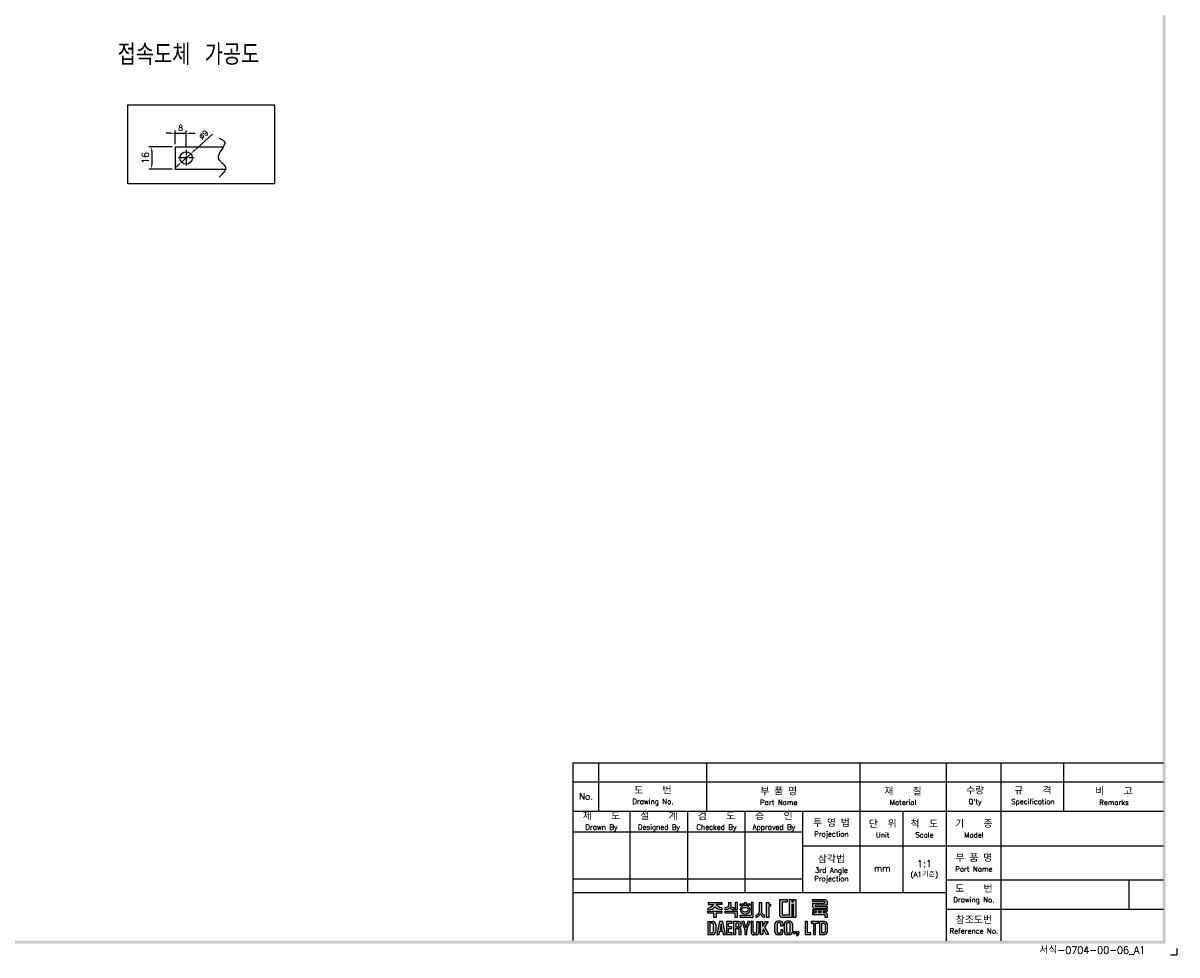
# Model space of a CAD drawing. Extents: x 931 to 2836, y -907 to 1824.
# Tile 20 of 22: x 2005 to 2836, y 488 to 1159. Entities that reach past the tile are written whole.
import ezdxf

# ---------------------------------------------------------------- set-up
doc = ezdxf.new("R2010")
doc.units = 0
doc.header["$LTSCALE"] = 3
doc.header["$MEASUREMENT"] = 0
doc.linetypes.add('CENTER', pattern=[2, 1.25, -0.25, 0.25, -0.25])
doc.layers.get('0').update_dxf_attribs({"linetype": 'CONTINUOUS'})
doc.layers.get('Defpoints').update_dxf_attribs({"linetype": 'CONTINUOUS'})
for name, color, linetype in [('cen', 1, 'CENTER'), ('di', 3, 'CONTINUOUS'), ('dimtaxt', 3, 'CONTINUOUS'), ('dwg', 7, 'CONTINUOUS')]:
    doc.layers.add(name, color=color, linetype=linetype)
doc.styles.add('KIM', font='ROMANS.shx', dxfattribs={"height": 5, "bigfont": 'GSG1.shx'})
doc.styles.get("Standard").update_dxf_attribs({"font": 'romans.shx', "height": 4, "bigfont": 'ghs.shx'})
doc.dimstyles.get("Standard").update_dxf_attribs({"dimtxt": 0.18, "dimasz": 0.18, "dimexe": 0.18, "dimexo": 0.0625, "dimgap": 0.09, "dimtad": 0, "dimtih": 1, "dimtoh": 1, "dimdec": 4, "dimzin": 0, "dimdsep": 46, "dimtxsty": 'Standard', "dimcen": 0.09, "dimadec": 0, "dimazin": 0, "dimtfac": 1, "dimtdec": 4, "dimtofl": 0, "dimtmove": 0, "dimatfit": 3, "dimfxl": 0, "dimtolj": 1, "dimtzin": 0, "dimarcsym": 0})
doc.dimstyles.new('STANDARD$0', dxfattribs={"dimtxt": 5, "dimasz": 5, "dimexe": 1, "dimexo": 2, "dimgap": 2, "dimtad": 1, "dimdec": 4, "dimzin": 12, "dimdsep": 46, "dimtxsty": 'KIM', "dimcen": -1, "dimdle": 0.1, "dimadec": 0, "dimazin": 0, "dimtfac": 1, "dimtdec": 4, "dimtmove": 0, "dimatfit": 3, "dimfxl": 0, "dimtolj": 1, "dimtzin": 0, "dimarcsym": 0})

# ---------------------------------------------------------------- blocks, each defined once
blk = doc.blocks.new('*D43')
at = {"layer": 'Defpoints', "color": 0}
for p in [(2122.41, 1079.78), (2114.41, 1070.06), (2122.41, 1067.8)]:
    blk.add_point(p, dxfattribs=at)
at = {"layer": 'di'}
for p, q in [((2114.41, 1072.06), (2114.41, 1081.78)), ((2122.41, 1069.8), (2122.41, 1081.78)), ((2111.21, 1079.78), (2108.01, 1079.78)), ((2114.41, 1079.78), (2122.41, 1079.78)), ((2125.61, 1079.78), (2128.81, 1079.78))]:
    blk.add_line(p, q, dxfattribs=at)
for points in [[(2111.21, 1080.31), (2111.21, 1079.24), (2114.41, 1079.78)], [(2125.61, 1080.31), (2125.61, 1079.24), (2122.41, 1079.78)]]:
    blk.add_solid(points, dxfattribs=at)
at = {"layer": 'di', "insert": (2118.41, 1083.78), "char_height": 4, "attachment_point": 5}
blk.add_mtext('\\A1;8', dxfattribs=at)
blk = doc.blocks.new('*D44')
at = {"layer": 'Defpoints', "color": 0}
for p in [(2125.75, 1065.08), (2119.07, 1059.04)]:
    blk.add_point(p, dxfattribs=at)
at = {"layer": 'di'}
for p, q in [((2141.39, 1079.21), (2128.12, 1067.22)), ((2119.07, 1059.04), (2125.75, 1065.08)), ((2116.69, 1056.9), (2114.32, 1054.75))]:
    blk.add_line(p, q, dxfattribs=at)
for points in [[(2127.76, 1067.62), (2128.48, 1066.82), (2125.75, 1065.08)], [(2116.34, 1057.29), (2117.05, 1056.5), (2119.07, 1059.04)]]:
    blk.add_solid(points, dxfattribs=at)
at = {"layer": 'di', "insert": (2134.96, 1078.79), "char_height": 4, "attachment_point": 5, "rotation": 42.09685}
blk.add_mtext('\\A1;∅9', dxfattribs=at)
blk = doc.blocks.new('*D45')
at = {"layer": 'Defpoints', "color": 0}
for p in [(2114.41, 1070.06), (2097.6, 1054.06), (2114.41, 1054.06)]:
    blk.add_point(p, dxfattribs=at)
at = {"layer": 'di'}
for p, q in [((2112.41, 1070.06), (2095.6, 1070.06)), ((2097.6, 1066.86), (2097.6, 1057.26)), ((2112.41, 1054.06), (2095.6, 1054.06))]:
    blk.add_line(p, q, dxfattribs=at)
for points in [[(2097.07, 1066.86), (2098.13, 1066.86), (2097.6, 1070.06)], [(2097.07, 1057.26), (2098.13, 1057.26), (2097.6, 1054.06)]]:
    blk.add_solid(points, dxfattribs=at)
at = {"layer": 'di', "insert": (2093.1, 1062.06), "char_height": 5, "attachment_point": 5, "rotation": 90, "style": 'KIM'}
blk.add_mtext('\\A1;16', dxfattribs=at)
blk = doc.blocks.new('도면서식 A1')
at = {"layer": 'di', "insert": (780.92, -2.61), "char_height": 2.2, "width": 38.8706, "attachment_point": 4}
blk.add_mtext('서식-0704-00-06_A1', dxfattribs=at)
blk = doc.blocks.new('대륙')
at = {"layer": 'dimtaxt'}
h = blk.add_hatch(color=256, dxfattribs=at)
edge = h.paths.add_edge_path()
edge.add_line((51.99, 12.18), (47.65, 12.18))
edge.add_line((47.65, 12.18), (47.65, 11.59))
edge.add_line((47.65, 11.59), (49.36, 11.59))
edge.add_ellipse((47.48, 11.55), major_axis=(1.89, 0.39), ratio=0.576936, start_angle=268.0794, end_angle=342.4305, ccw=False)
edge.add_line((47.64, 10.44), (47.64, 9.87))
edge.add_ellipse((47.59, 11.36), major_axis=(2.46, 0), ratio=0.608939, start_angle=-88.7913, end_angle=-24.3158)
edge.add_ellipse((52.06, 11.36), major_axis=(-2.46, 0), ratio=0.608939, start_angle=384.3158, end_angle=448.3061)
edge.add_line((51.99, 9.87), (51.99, 10.51))
edge.add_ellipse((52.11, 11.62), major_axis=(-1.91, 0.31), ratio=0.577613, start_angle=17.5125, end_angle=91.8636, ccw=False)
edge.add_line((50.24, 11.59), (51.99, 11.59))
edge.add_line((51.99, 11.59), (51.99, 12.18))
h.paths.add_polyline_path([(52, 9.48), (47.64, 9.48), (47.64, 8.87), (49.46, 8.87), (49.46, 7.49), (50.19, 7.49), (50.19, 8.88), (52, 8.88)])
edge = h.paths.add_edge_path()
edge.add_arc((55.25, 11.18), 0.45, 180, 220.7047, ccw=False)
edge.add_line((54.8, 11.18), (54.8, 12.18))
edge.add_line((54.8, 12.18), (54.06, 12.18))
edge.add_line((54.06, 12.18), (54.06, 11.18))
edge.add_arc((53.61, 11.18), 0.45, 319.2953, 360, ccw=False)
edge.add_spline(control_points=[(53.95, 10.89), (53.94, 10.88), (53.93, 10.87), (53.83, 10.76), (53.7, 10.68), (53.03, 10.51)], knot_values=[3.761053, 3.761053, 3.761053, 3.761053, 3.807132, 3.807132, 4.298097, 4.298097, 4.298097, 4.298097], degree=3, periodic=0)
edge.add_line((53.03, 10.51), (53.03, 9.85))
edge.add_spline(control_points=[(53.03, 9.85), (53.05, 9.85), (53.06, 9.85), (53.74, 9.96), (53.94, 10.08), (54.15, 10.22), (54.2, 10.3), (54.43, 10.6)], knot_values=[3.495949, 3.495949, 3.495949, 3.495949, 3.524444, 3.524444, 4.06832, 4.06832, 4.379503, 4.379503, 4.379503, 4.379503], degree=3, periodic=0)
edge.add_spline(control_points=[(54.43, 10.6), (54.65, 10.3), (54.71, 10.22), (54.92, 10.08), (55.12, 9.96), (55.75, 9.88), (55.78, 9.87), (55.8, 9.86)], knot_values=[3.495949, 3.495949, 3.495949, 3.495949, 3.807132, 3.807132, 4.351008, 4.351008, 4.402945, 4.402945, 4.402945, 4.402945], degree=3, periodic=0)
edge.add_line((55.8, 9.86), (55.8, 10.59))
edge.add_spline(control_points=[(55.8, 10.59), (55.78, 10.59), (55.76, 10.6), (55.19, 10.66), (55.03, 10.75), (54.92, 10.87), (54.91, 10.88), (54.91, 10.89)], knot_values=[3.761053, 3.761053, 3.761053, 3.761053, 3.81299, 3.81299, 4.356866, 4.356866, 4.402945, 4.402945, 4.402945, 4.402945], degree=3, periodic=0)
h.paths.add_polyline_path([(56.82, 9.48), (53.03, 9.48), (53.03, 8.87), (56.1, 8.87), (56.1, 7.49), (56.82, 7.49)])
h.paths.add_polyline_path([(56.82, 12.19), (56.1, 12.19), (56.1, 9.87), (56.82, 9.87)])
h.paths.add_polyline_path([(60.76, 11.76), (59.58, 11.76), (59.58, 12.19), (59.05, 12.19), (59.05, 11.76), (57.74, 11.76), (57.74, 11.21), (60.76, 11.21)])
edge = h.paths.add_edge_path()
edge.add_ellipse((59.26, 9.92), major_axis=(-1.56, 0), ratio=0.830145, start_angle=101.7462, end_angle=265.4383)
edge.add_line((59.38, 11.21), (59.13, 11.21))
edge.add_ellipse((59.26, 9.92), major_axis=(1.56, 0), ratio=0.830145, start_angle=94.5617, end_angle=259.6787)
edge.add_line((58.98, 8.65), (58.98, 8.2))
edge.add_line((58.98, 8.2), (59.58, 8.2))
edge.add_line((59.58, 8.2), (59.58, 8.65))
edge = h.paths.add_edge_path(flags=16)
edge.add_spline(control_points=[(60.26, 9.92), (60.26, 10.03), (60.22, 10.15), (60.06, 10.37), (59.93, 10.48), (59.59, 10.63), (59.39, 10.66), (58.99, 10.64), (58.8, 10.59), (58.5, 10.41), (58.39, 10.3), (58.27, 10.07), (58.25, 9.96), (58.28, 9.73), (58.34, 9.62), (58.54, 9.4), (58.69, 9.3), (59.06, 9.19), (59.26, 9.17), (59.65, 9.23), (59.83, 9.31), (60.09, 9.5), (60.18, 9.62), (60.25, 9.8), (60.26, 9.86), (60.26, 9.92)], knot_values=[0, 0, 0, 0, 0.543876, 0.543876, 1.087752, 1.087752, 1.631628, 1.631628, 2.175504, 2.175504, 2.71938, 2.71938, 3.263256, 3.263256, 3.807132, 3.807132, 4.351008, 4.351008, 4.894884, 4.894884, 5.43876, 5.43876, 5.982636, 5.982636, 6.283185, 6.283185, 6.283185, 6.283185], degree=3, periodic=0)
for points in [[(61.83, 12.19), (61.11, 12.19), (61.11, 8.2), (57.74, 8.2), (57.74, 7.47), (61.11, 7.47), (61.83, 7.47)], [(70.89, 12.38), (72.38, 12.38), (72.38, 13.12), (70.01, 13.12), (70.01, 8), (70.53, 7.49), (73.84, 7.49), (73.84, 11.66), (74.29, 11.66), (74.29, 7.49), (75.14, 7.49), (75.14, 13.12), (74.29, 13.12), (74.29, 12.42), (73.84, 12.42), (73.84, 13.12), (73.01, 13.12), (73.01, 8.23), (70.89, 8.23)]]:
    blk.add_hatch(color=256, dxfattribs=at).paths.add_polyline_path(points)
h = blk.add_hatch(color=256, dxfattribs=at)
edge = h.paths.add_edge_path()
edge.add_line((64.41, 12.18), (63.7, 12.18))
edge.add_line((63.7, 12.18), (63.7, 9.23))
edge.add_ellipse((62.86, 9.12), major_axis=(0.66, 0.841), ratio=0.672815, start_angle=218.7862, end_angle=304.0863, ccw=False)
edge.add_line((62.7, 8.19), (62.7, 7.51))
edge.add_ellipse((63.11, 8.54), major_axis=(0.964, 0.919), ratio=0.540942, start_angle=220.7961, end_angle=301.7505)
edge.add_ellipse((64.93, 8.53), major_axis=(-0.866, 0.919), ratio=0.569913, start_angle=58.7442, end_angle=145.288)
edge.add_line((65.35, 7.49), (65.35, 8.17))
edge.add_ellipse((65.18, 9.26), major_axis=(-0.67, 1.07), ratio=0.576723, start_angle=74.3826, end_angle=142.9847, ccw=False)
edge.add_line((64.41, 9.18), (64.41, 12.18))
h.paths.add_polyline_path([(66.65, 10.99), (67.26, 10.99), (67.26, 11.63), (66.64, 11.63), (66.64, 12.18), (65.92, 12.18), (65.92, 7.49), (66.65, 7.49)])
h = blk.add_hatch(color=256, dxfattribs=at)
h.paths.add_polyline_path([(84.17, 12.56), (84.17, 11.99), (80.38, 11.99), (80.38, 10.74), (80.81, 10.32), (84.92, 10.32), (84.92, 10.92), (81.19, 10.92), (81.19, 11.44), (84.92, 11.44), (84.92, 12.6), (84.39, 13.12), (80.36, 13.12), (80.36, 12.56)])
h.paths.add_polyline_path([(83.7, 9.41), (84.92, 9.41), (84.92, 9.97), (80.36, 9.97), (80.36, 9.41), (81.48, 9.41), (81.48, 9.04), (80.35, 9.04), (80.35, 8.42), (84.18, 8.42), (84.18, 7.49), (84.92, 7.49), (84.92, 8.64), (84.52, 9.04), (83.7, 9.04)])
h.paths.add_polyline_path([(83, 9.41), (82.23, 9.41), (82.23, 9.04), (83, 9.04)], flags=17)
h = blk.add_hatch(color=256, dxfattribs=at)
h.paths.add_polyline_path([(47.58, 6.25), (47.58, 2.12), (49.06, 2.12, 0.414214), (50.06, 3.12), (50.06, 5.25, 0.414214), (49.06, 6.25)])
h.paths.add_polyline_path([(48.9, 5.73, -0.414214), (49.4, 5.23), (49.4, 3.16, -0.414214), (48.9, 2.66), (48.23, 2.66), (48.23, 5.73)], flags=16)
h.paths.add_polyline_path([(50.42, 2.11), (51.1, 2.11), (51.31, 3.17), (52.21, 3.17), (52.42, 2.11), (53.1, 2.11), (52.25, 6.23), (51.27, 6.23)])
h.paths.add_polyline_path([(51.77, 5.49), (52.09, 3.74), (51.43, 3.74)], flags=16)
h.paths.add_polyline_path([(53.4, 2.11), (55.25, 2.11), (55.25, 2.66), (54.07, 2.66), (54.07, 3.99), (55.15, 3.99), (55.15, 4.52), (54.06, 4.52), (54.06, 5.7), (55.21, 5.7), (55.21, 6.25), (53.4, 6.25)])
h.paths.add_polyline_path([(55.67, 2.12), (56.33, 2.12), (56.33, 4.05), (56.93, 4.05, -0.414214), (57.33, 3.65), (57.33, 2.12), (58.02, 2.12), (58.02, 3.65, 0.276846), (57.45, 4.24, 0.25864), (58.02, 4.77), (58.02, 5.43, 0.414214), (57.22, 6.23), (55.67, 6.23)])
h.paths.add_polyline_path([(56.33, 5.71), (57.04, 5.71, -0.414214), (57.34, 5.41), (57.34, 4.86, -0.414214), (57.04, 4.56), (56.33, 4.56)], flags=16)
h.paths.add_polyline_path([(59.2, 3.57), (59.2, 2.11), (59.85, 2.11), (59.85, 3.58), (60.8, 6.24), (60.13, 6.24), (59.53, 4.27), (58.97, 6.24), (58.28, 6.24)])
h.paths.add_polyline_path([(61.13, 2.78, 0.414214), (61.88, 2.03), (62.85, 2.03, 0.414214), (63.6, 2.78), (63.6, 6.24), (62.93, 6.24), (62.93, 2.84, -0.414214), (62.68, 2.59), (62.07, 2.59, -0.414214), (61.82, 2.84), (61.82, 6.24), (61.13, 6.24)])
h.paths.add_polyline_path([(64.11, 2.12), (64.77, 2.12), (64.77, 3.42), (64.98, 3.87), (65.9, 2.12), (66.68, 2.12), (65.38, 4.46), (66.48, 6.23), (65.69, 6.23), (64.76, 4.66), (64.76, 6.23), (64.11, 6.23)])
h.paths.add_polyline_path([(68.62, 2.84, 0.414214), (69.42, 2.04), (70.32, 2.04, 0.414214), (71.12, 2.84), (71.12, 3.62), (70.47, 3.62), (70.47, 2.85, -0.414214), (70.17, 2.55), (69.58, 2.55, -0.414214), (69.28, 2.85), (69.28, 5.49, -0.414214), (69.58, 5.79), (70.16, 5.79, -0.414214), (70.46, 5.49), (70.46, 4.76), (71.12, 4.76), (71.12, 5.52, 0.414214), (70.32, 6.32), (69.42, 6.32, 0.414214), (68.62, 5.52)])
h.paths.add_polyline_path([(71.57, 2.84, 0.414214), (72.37, 2.04), (73.25, 2.04, 0.414214), (74.05, 2.84), (74.05, 5.52, 0.414214), (73.25, 6.32), (72.37, 6.32, 0.414214), (71.57, 5.52)])
h.paths.add_polyline_path([(72.23, 5.5, -0.414214), (72.53, 5.8), (73.09, 5.8, -0.414214), (73.39, 5.5), (73.39, 2.85, -0.414214), (73.09, 2.55), (72.53, 2.55, -0.414214), (72.23, 2.85)], flags=16)
h.paths.add_polyline_path([(74.42, 2.34), (75.05, 2.34), (75.05, 2.98), (74.42, 2.98)])
h.paths.add_polyline_path([(75.76, 2.34, -0.316213), (75.39, 2.07), (75.39, 1.77, 0.409412), (76.08, 2.47), (76.08, 2.98), (75.39, 2.98), (75.39, 2.34)])
h.paths.add_polyline_path([(78.08, 2.12), (79.79, 2.12), (79.79, 2.67), (78.75, 2.67), (78.75, 6.24), (78.08, 6.24)])
h.paths.add_polyline_path([(80.68, 2.12), (81.35, 2.12), (81.35, 5.7), (82.27, 5.7), (82.27, 6.24), (79.92, 6.24), (79.92, 5.7), (80.68, 5.7)])
h.paths.add_polyline_path([(82.59, 2.13), (84.07, 2.13, 0.414214), (85.07, 3.13), (85.07, 5.24, 0.414214), (84.07, 6.24), (82.59, 6.24)])
h.paths.add_polyline_path([(83.24, 5.73), (83.9, 5.73, -0.414214), (84.4, 5.23), (84.4, 3.15, -0.414214), (83.9, 2.65), (83.24, 2.65)], flags=16)
for p, q in [((47.65, 12.18), (51.99, 12.18)), ((47.65, 12.18), (47.65, 11.59)), ((47.65, 11.59), (49.36, 11.59)), ((51.99, 11.59), (50.24, 11.59)), ((51.99, 12.18), (51.99, 11.59)), ((54.06, 12.18), (54.8, 12.18)), ((54.06, 12.18), (54.06, 11.18)), ((54.8, 12.18), (54.8, 11.18)), ((56.82, 12.19), (56.1, 12.19)), ((56.1, 12.19), (56.1, 9.87)), ((56.82, 12.19), (56.82, 9.87)), ((57.74, 11.76), (59.05, 11.76)), ((57.74, 11.21), (57.74, 11.76)), ((60.76, 11.21), (57.74, 11.21)), ((59.05, 11.76), (59.05, 12.19)), ((59.05, 12.19), (59.58, 12.19)), ((59.58, 12.19), (59.58, 11.76)), ((59.58, 11.76), (60.76, 11.76)), ((60.76, 11.76), (60.76, 11.21)), ((61.11, 12.19), (61.11, 8.2)), ((61.83, 12.19), (61.11, 12.19)), ((61.83, 7.47), (61.83, 12.19)), ((63.7, 12.18), (64.41, 12.18)), ((63.7, 12.18), (63.7, 9.23)), ((64.41, 12.18), (64.41, 9.18)), ((65.92, 7.49), (65.92, 12.18)), ((65.92, 12.18), (66.64, 12.18)), ((66.64, 12.18), (66.64, 11.63)), ((66.64, 11.63), (67.26, 11.63)), ((66.65, 10.99), (66.65, 7.49)), ((67.26, 10.99), (66.65, 10.99)), ((67.26, 11.63), (67.26, 10.99)), ((70.01, 13.12), (70.01, 8)), ((70.01, 13.12), (72.38, 13.12)), ((70.89, 12.38), (70.89, 8.23)), ((70.89, 12.38), (72.38, 12.38)), ((72.38, 13.12), (72.38, 12.38)), ((73.01, 13.12), (73.01, 8.23)), ((73.01, 13.12), (73.84, 13.12)), ((73.84, 13.12), (73.84, 12.42)), ((73.84, 12.42), (74.29, 12.42)), ((73.84, 11.66), (73.84, 7.49)), ((73.84, 11.66), (74.29, 11.66)), ((74.29, 13.12), (75.14, 13.12)), ((74.29, 13.12), (74.29, 12.42)), ((74.29, 11.66), (74.29, 7.49)), ((75.14, 13.12), (75.14, 7.49)), ((80.36, 13.12), (84.39, 13.12)), ((80.36, 12.56), (80.36, 13.12)), ((80.36, 12.56), (84.17, 12.56)), ((80.38, 11.99), (84.17, 11.99)), ((80.38, 11.99), (80.38, 10.74)), ((81.19, 11.44), (84.92, 11.44)), ((81.19, 11.44), (81.19, 10.92)), ((81.19, 10.92), (84.92, 10.92)), ((84.17, 12.56), (84.17, 11.99)), ((84.92, 12.6), (84.39, 13.12)), ((84.92, 12.6), (84.92, 11.44)), ((84.92, 10.92), (84.92, 10.32)), ((47.64, 10.44), (47.64, 9.87)), ((47.64, 9.48), (52, 9.48)), ((47.64, 8.87), (47.64, 9.48)), ((49.46, 8.87), (47.64, 8.87)), ((49.46, 7.49), (49.46, 8.87)), ((50.19, 7.49), (49.46, 7.49)), ((50.19, 8.88), (50.19, 7.49)), ((52, 8.88), (50.19, 8.88)), ((51.99, 10.51), (51.99, 9.87)), ((52, 9.48), (52, 8.88)), ((53.03, 9.85), (53.03, 10.51)), ((53.03, 9.48), (56.82, 9.48)), ((53.03, 8.87), (53.03, 9.48)), ((56.1, 8.87), (53.03, 8.87)), ((55.8, 9.86), (55.8, 10.59)), ((56.82, 9.87), (56.1, 9.87)), ((56.1, 7.49), (56.1, 8.87)), ((56.82, 7.49), (56.1, 7.49)), ((56.82, 9.48), (56.82, 7.49)), ((57.74, 8.2), (61.11, 8.2)), ((57.74, 7.47), (57.74, 8.2)), ((61.11, 7.47), (57.74, 7.47)), ((58.98, 8.2), (58.98, 8.65)), ((59.58, 8.65), (59.58, 8.2)), ((61.11, 7.47), (61.83, 7.47)), ((62.7, 7.51), (62.7, 8.19)), ((65.35, 7.49), (65.35, 8.17)), ((66.65, 7.49), (65.92, 7.49)), ((70.53, 7.49), (70.01, 8)), ((73.84, 7.49), (70.53, 7.49)), ((73.01, 8.23), (70.89, 8.23)), ((75.14, 7.49), (74.29, 7.49)), ((80.35, 9.04), (81.48, 9.04)), ((80.35, 9.04), (80.35, 8.42)), ((80.35, 8.42), (84.18, 8.42)), ((80.36, 9.97), (84.92, 9.97)), ((80.36, 9.97), (80.36, 9.41)), ((80.36, 9.41), (81.48, 9.41)), ((80.81, 10.32), (80.38, 10.74)), ((80.81, 10.32), (84.92, 10.32)), ((81.48, 9.41), (81.48, 9.04)), ((82.23, 9.41), (83, 9.41)), ((82.23, 9.41), (82.23, 9.04)), ((82.23, 9.04), (83, 9.04)), ((83, 9.41), (83, 9.04)), ((83.7, 9.41), (84.92, 9.41)), ((83.7, 9.41), (83.7, 9.04)), ((83.7, 9.04), (84.52, 9.04)), ((84.18, 8.42), (84.18, 7.49)), ((84.92, 7.49), (84.18, 7.49)), ((84.92, 8.64), (84.52, 9.04)), ((84.92, 9.97), (84.92, 9.41)), ((84.92, 8.64), (84.92, 7.49)), ((47.58, 6.25), (47.58, 2.12)), ((47.58, 6.25), (49.06, 6.25)), ((48.23, 5.73), (48.23, 2.66)), ((48.9, 5.73), (48.23, 5.73)), ((49.4, 3.16), (49.4, 5.23)), ((50.06, 5.25), (50.06, 3.12)), ((51.27, 6.23), (50.42, 2.11)), ((52.25, 6.23), (51.27, 6.23)), ((51.77, 5.49), (51.43, 3.74)), ((51.43, 3.74), (52.09, 3.74)), ((52.09, 3.74), (51.77, 5.49)), ((53.1, 2.11), (52.25, 6.23)), ((55.21, 6.25), (53.4, 6.25)), ((53.4, 6.25), (53.4, 2.11)), ((54.06, 5.7), (55.21, 5.7)), ((54.06, 4.52), (54.06, 5.7)), ((55.15, 4.52), (54.06, 4.52)), ((54.07, 3.99), (55.15, 3.99)), ((54.07, 2.66), (54.07, 3.99)), ((55.15, 3.99), (55.15, 4.52)), ((55.21, 5.7), (55.21, 6.25)), ((55.67, 6.23), (55.67, 2.12)), ((57.22, 6.23), (55.67, 6.23)), ((56.33, 5.71), (56.33, 4.56)), ((57.04, 5.71), (56.33, 5.71)), ((56.33, 4.56), (57.04, 4.56)), ((56.33, 2.12), (56.33, 4.05)), ((56.33, 4.05), (56.93, 4.05)), ((57.33, 3.65), (57.33, 2.12)), ((57.34, 4.86), (57.34, 5.41)), ((58.02, 4.77), (58.02, 5.43)), ((58.02, 2.12), (58.02, 3.65)), ((58.97, 6.24), (58.28, 6.24)), ((58.28, 6.24), (59.2, 3.57)), ((59.53, 4.27), (58.97, 6.24)), ((60.13, 6.24), (59.53, 4.27)), ((59.85, 3.58), (60.8, 6.24)), ((60.8, 6.24), (60.13, 6.24)), ((61.13, 6.24), (61.13, 2.78)), ((61.82, 6.24), (61.13, 6.24)), ((61.82, 2.84), (61.82, 6.24)), ((62.93, 2.84), (62.93, 6.24)), ((62.93, 6.24), (63.6, 6.24)), ((63.6, 6.24), (63.6, 2.78)), ((64.11, 2.12), (64.11, 6.23)), ((64.11, 6.23), (64.76, 6.23)), ((64.76, 4.66), (65.69, 6.23)), ((64.76, 6.23), (64.76, 4.66)), ((64.98, 3.87), (64.77, 3.42)), ((65.9, 2.12), (64.98, 3.87)), ((66.48, 6.23), (65.38, 4.46)), ((65.38, 4.46), (66.68, 2.12)), ((65.69, 6.23), (66.48, 6.23)), ((68.62, 2.84), (68.62, 5.52)), ((69.28, 5.49), (69.28, 2.85)), ((70.32, 6.32), (69.42, 6.32)), ((70.16, 5.79), (69.58, 5.79)), ((70.46, 4.76), (70.46, 5.49)), ((71.12, 4.76), (70.46, 4.76)), ((70.47, 3.62), (70.47, 2.85)), ((71.12, 3.62), (70.47, 3.62)), ((71.12, 5.52), (71.12, 4.76)), ((71.12, 2.84), (71.12, 3.62)), ((71.57, 2.84), (71.57, 5.52)), ((72.23, 5.5), (72.23, 2.85)), ((73.25, 6.32), (72.37, 6.32)), ((73.09, 5.8), (72.53, 5.8)), ((73.39, 2.85), (73.39, 5.5)), ((74.05, 5.52), (74.05, 2.84)), ((78.08, 6.24), (78.08, 2.12)), ((78.75, 6.24), (78.08, 6.24)), ((78.75, 2.67), (78.75, 6.24)), ((82.27, 6.24), (79.92, 6.24)), ((79.92, 6.24), (79.92, 5.7)), ((79.92, 5.7), (80.68, 5.7)), ((80.68, 5.7), (80.68, 2.12)), ((81.35, 2.12), (81.35, 5.7)), ((81.35, 5.7), (82.27, 5.7)), ((82.27, 5.7), (82.27, 6.24)), ((82.59, 6.24), (82.59, 2.13)), ((84.07, 6.24), (82.59, 6.24)), ((83.24, 2.65), (83.24, 5.73)), ((83.24, 5.73), (83.9, 5.73)), ((84.4, 3.15), (84.4, 5.23)), ((85.07, 3.13), (85.07, 5.24)), ((47.58, 2.12), (49.06, 2.12)), ((48.23, 2.66), (48.9, 2.66)), ((50.42, 2.11), (51.1, 2.11)), ((51.1, 2.11), (51.31, 3.17)), ((51.31, 3.17), (52.21, 3.17)), ((52.21, 3.17), (52.42, 2.11)), ((52.42, 2.11), (53.1, 2.11)), ((53.4, 2.11), (55.25, 2.11)), ((55.25, 2.66), (54.07, 2.66)), ((55.25, 2.11), (55.25, 2.66)), ((55.67, 2.12), (56.33, 2.12)), ((57.33, 2.12), (58.02, 2.12)), ((59.2, 3.57), (59.2, 2.11)), ((59.2, 2.11), (59.85, 2.11)), ((59.85, 2.11), (59.85, 3.58)), ((62.85, 2.03), (61.88, 2.03)), ((62.68, 2.59), (62.07, 2.59)), ((64.77, 2.12), (64.11, 2.12)), ((64.77, 3.42), (64.77, 2.12)), ((66.68, 2.12), (65.9, 2.12)), ((70.32, 2.04), (69.42, 2.04)), ((70.17, 2.55), (69.58, 2.55)), ((73.25, 2.04), (72.37, 2.04)), ((73.09, 2.55), (72.53, 2.55)), ((74.42, 2.98), (74.42, 2.34)), ((75.05, 2.98), (74.42, 2.98)), ((75.05, 2.34), (74.42, 2.34)), ((75.05, 2.98), (75.05, 2.34)), ((75.39, 2.98), (75.39, 2.34)), ((76.08, 2.98), (75.39, 2.98)), ((75.76, 2.34), (75.39, 2.34)), ((75.39, 2.07), (75.39, 1.77)), ((76.08, 2.98), (76.08, 2.47)), ((78.08, 2.12), (79.79, 2.12)), ((79.79, 2.67), (78.75, 2.67)), ((79.79, 2.12), (79.79, 2.67)), ((80.68, 2.12), (81.35, 2.12)), ((82.59, 2.13), (84.07, 2.13)), ((83.9, 2.65), (83.24, 2.65))]:
    blk.add_line(p, q, dxfattribs=at)
for centre, radius, start, end in [((53.61, 11.18), 0.45, 319.2953, 360), ((55.25, 11.18), 0.45, 180, 220.7047), ((48.9, 5.23), 0.5, 0, 90), ((49.06, 5.25), 1, 0, 90), ((57.22, 4.85), 0.8, 270, 270), ((56.93, 3.65), 0.4, 0, 90), ((57.04, 5.41), 0.3, 0, 90), ((57.04, 4.86), 0.3, 270, 0), ((57.22, 5.43), 0.8, 0, 90), ((57.26, 5.02), 0.8, 283.6828, 341.6876), ((57.24, 3.47), 0.8, 12.921, 74.819), ((69.42, 5.52), 0.8, 90, 180), ((69.58, 5.49), 0.3, 90, 180), ((70.16, 5.49), 0.3, 0, 90), ((70.32, 5.52), 0.8, 0, 90), ((72.37, 5.52), 0.8, 90, 180), ((72.53, 5.5), 0.3, 90, 180), ((73.09, 5.5), 0.3, 0, 90), ((73.25, 5.52), 0.8, 0, 90), ((83.9, 5.23), 0.5, 0, 90), ((84.07, 5.24), 1, 0, 90), ((48.9, 3.16), 0.5, 270, 0), ((49.06, 3.12), 1, 270, 0), ((61.88, 2.78), 0.75, 180, 270), ((62.07, 2.84), 0.25, 180, 270), ((62.68, 2.84), 0.25, 270, 0), ((62.85, 2.78), 0.75, 270, 0), ((69.42, 2.84), 0.8, 180, 270), ((69.58, 2.85), 0.3, 180, 270), ((70.17, 2.85), 0.3, 270, 0), ((70.32, 2.84), 0.8, 270, 0), ((72.37, 2.84), 0.8, 180, 270), ((72.53, 2.85), 0.3, 180, 270), ((73.09, 2.85), 0.3, 270, 0), ((73.25, 2.84), 0.8, 270, 0), ((75.38, 2.47), 0.7, 270.9408, 0), ((75.38, 2.47), 0.4, 271.6466, 341.8371), ((83.9, 3.15), 0.5, 270, 0), ((84.07, 3.13), 1, 270, 0)]:
    blk.add_arc(centre, radius, start, end, dxfattribs=at)
for centre, major_axis, ratio, start_param, end_param in [((47.48, 11.55), (1.89, 0.39), 0.576936, 4.678869, 5.97654), ((59.26, 9.92), (1.56, 0), 0.830145, 1.650413, 4.532248), ((59.26, 9.92), (-1.56, 0), 0.830145, 1.775806, 4.632772), ((47.59, 11.36), (-2.46, 0), 0.608939, 1.591893, 2.717202), ((62.86, 9.12), (0.66, 0.841), 0.672815, 3.81854, 5.307307), ((63.11, 8.54), (0.964, 0.919), 0.540942, 3.853619, 5.26654)]:
    blk.add_ellipse(centre, major_axis=major_axis, ratio=ratio, start_param=start_param, end_param=end_param, dxfattribs=at)
at = {"layer": 'dimtaxt', "extrusion": (0, 0, -1)}
for centre, major_axis, ratio, start_param, end_param in [((52.11, 11.62), (-1.91, 0.31), 0.577613, 4.679864, 5.977535), ((52.06, 11.36), (-2.46, 0), 0.608939, -1.541231, -0.42439), ((64.93, 8.53), (-0.866, 0.919), 0.569913, 3.747431, 5.257905), ((65.18, 9.26), (-0.67, 1.07), 0.576723, 3.787632, 4.984965)]:
    blk.add_ellipse(centre, major_axis=major_axis, ratio=ratio, start_param=start_param, end_param=end_param, dxfattribs=at)
at = {"layer": 'dimtaxt'}
for points, knots in [([(53.95, 10.89), (53.94, 10.88), (53.93, 10.87), (53.83, 10.76), (53.7, 10.68), (53.03, 10.51)], [3.7610527, 3.7610527, 3.7610527, 3.7610527, 3.8071317, 3.8071317, 4.2980967, 4.2980967, 4.2980967, 4.2980967]), ([(54.91, 10.89), (54.91, 10.88), (54.92, 10.87), (55.03, 10.75), (55.19, 10.66), (55.76, 10.6), (55.78, 10.59), (55.8, 10.59)], [3.7610527, 3.7610527, 3.7610527, 3.7610527, 3.8071317, 3.8071317, 4.3510077, 4.3510077, 4.4029453, 4.4029453, 4.4029453, 4.4029453]), ([(54.43, 10.6), (54.2, 10.3), (54.15, 10.22), (53.94, 10.08), (53.74, 9.96), (53.06, 9.85), (53.05, 9.85), (53.03, 9.85)], [3.4959493, 3.4959493, 3.4959493, 3.4959493, 3.8071317, 3.8071317, 4.3510077, 4.3510077, 4.3795026, 4.3795026, 4.3795026, 4.3795026]), ([(54.43, 10.6), (54.65, 10.3), (54.71, 10.22), (54.92, 10.08), (55.12, 9.96), (55.75, 9.88), (55.78, 9.87), (55.8, 9.86)], [3.4959493, 3.4959493, 3.4959493, 3.4959493, 3.8071317, 3.8071317, 4.3510077, 4.3510077, 4.4029453, 4.4029453, 4.4029453, 4.4029453]), ([(60.26, 9.92), (60.26, 10.03), (60.22, 10.15), (60.06, 10.37), (59.93, 10.48), (59.59, 10.63), (59.39, 10.66), (58.99, 10.64), (58.8, 10.59), (58.5, 10.41), (58.39, 10.3), (58.27, 10.07), (58.25, 9.96), (58.28, 9.73), (58.34, 9.62), (58.54, 9.4), (58.69, 9.3), (59.06, 9.19), (59.26, 9.17), (59.65, 9.23), (59.83, 9.31), (60.09, 9.5), (60.18, 9.62), (60.25, 9.8), (60.26, 9.86), (60.26, 9.92)], [0, 0, 0, 0, 0.543876, 0.543876, 1.087752, 1.087752, 1.631628, 1.631628, 2.175504, 2.175504, 2.71938, 2.71938, 3.263256, 3.263256, 3.807132, 3.807132, 4.351008, 4.351008, 4.894884, 4.894884, 5.43876, 5.43876, 5.982636, 5.982636, 6.283185, 6.283185, 6.283185, 6.283185])]:
    blk.add_open_spline(points, degree=3, knots=knots, dxfattribs=at)

msp = doc.modelspace()

# ---------------------------------------------------------------- linework, layer by layer
for p, q in [((2114.408, 1070.059), (2149.17, 1070.059)), ((2114.408, 1070.059), (2114.408, 1054.059)), ((2114.408, 1054.059), (2150.818, 1054.059))]:
    msp.add_line(p, q)
msp.add_circle((2122.408, 1062.059), 4.5)
at = {"layer": 'cen'}
for p, q in [((2122.408, 1067.799), (2122.408, 1056.319)), ((2128.148, 1062.059), (2116.668, 1062.059))]:
    msp.add_line(p, q, dxfattribs=at)
at = {"layer": 'di'}
for p in [(2835.807, 492.46), (2831.207, 487.86)]:
    msp.add_line(p, (2835.807, 487.86), dxfattribs=at)
msp.add_lwpolyline([(2080.401, 1100.214), (2185.912, 1100.214), (2185.912, 1043.49), (2080.401, 1043.49)], close=True, dxfattribs=at)
msp.add_spline([(2146.406, 1076.176), (2149.938, 1073.941), (2145.563, 1061.866), (2150.759, 1055.406), (2146.062, 1048.161)], degree=3, dxfattribs=at)
at = {"layer": 'dimtaxt'}
for p, q in [((2826.229, 626.099), (2400.729, 626.099)), ((2400.729, 626.099), (2400.729, 498.21)), ((2419.641, 591.554), (2419.641, 626.054)), ((2497.329, 591.599), (2497.329, 626.099)), ((2607.729, 591.599), (2607.729, 626.099)), ((2669.829, 591.599), (2669.829, 626.099)), ((2709.369, 591.599), (2709.369, 626.099)), ((2754.314, 591.599), (2754.314, 626.099)), ((2826.229, 612.299), (2400.729, 612.299)), ((2442.129, 532.667), (2442.129, 591.217)), ((2483.529, 532.667), (2483.529, 591.217)), ((2524.929, 532.667), (2524.929, 591.217)), ((2566.329, 532.667), (2566.329, 591.217)), ((2607.729, 532.667), (2607.729, 591.217)), ((2638.779, 532.667), (2638.779, 591.217)), ((2669.829, 498.126), (2669.829, 591.217)), ((2709.369, 498.126), (2709.369, 591.217)), ((2566.329, 576.209), (2400.825, 576.209)), ((2826.229, 566.232), (2566.329, 566.232)), ((2566.329, 542.384), (2400.876, 542.384)), ((2826.229, 541.834), (2669.829, 541.834)), ((2801.369, 520.585), (2801.369, 541.834)), ((2669.829, 532.667), (2400.729, 532.667)), ((2826.229, 520.585), (2669.829, 520.585))]:
    msp.add_line(p, q, dxfattribs=at)
at = {"layer": 'dwg'}
msp.add_line((2826.229, 591.217), (2400.729, 591.217), dxfattribs=at)
for points in [[(2827.757, 1816.11), (2825.457, 1813.81), (2827.757, 495.91), (2825.457, 498.21)], [(2401.107, 591.562), (2401.107, 590.872), (2825.654, 591.562), (2825.654, 590.872)], [(2827.757, 495.91), (2825.457, 498.21), (950.957, 495.91), (953.257, 498.21)]]:
    msp.add_trace(points, dxfattribs=at)

# ---------------------------------------------------------------- block references
at = {"layer": 'di', "xscale": 2.3, "yscale": 2.3, "zscale": 2.3}
msp.add_blockref('대륙', (2388.575, 497.638), dxfattribs=at)
at = {"layer": 'dwg', "xscale": 2.3, "yscale": 2.3, "zscale": 2.3}
msp.add_blockref('도면서식 A1', (940.607, 497.06), dxfattribs=at)

# ---------------------------------------------------------------- texts
at = {"layer": 'di'}
for s, insert, char_height, width, attachment_point in [('{\\Fromans,hgs|c129;접속도체 가공도}', (2073.073, 1144.005), 15, 163.85897, 1), ('{\\H1.1x;도    번\\P\\H0.72727x;Drawing No.}', (2458.485, 602.026), 4.6, 77.68834, 5), ('{\\H1.1x;부 품 명\\P\\H0.72727x;Part Name}', (2549.079, 601.949), 4.6, 103.5, 5), ('{\\H1.1x;재    질\\P\\H0.72727x;Material}', (2638.599, 601.949), 4.6, 63.34427, 5), ("{\\H1.1x;수량\\P\\H0.72727x;Q'ty}", (2690.462, 601.949), 4.6, 21.75573, 5), ('{\\H1.1x;규    격\\P\\H0.72727x;Specification}', (2732.104, 601.949), 4.6, 62.1, 5), ('{\\H1.1x;비    고\\P\\H0.72727x;Remarks}', (2790.525, 601.949), 4.6, 89.7, 5), ('No.', (2410.374, 602.026), 4.6, 18.53364, 5), ('{\\H1.1x;제    도\\P\\H0.72727x;Drawn By}', (2421.429, 583.541), 4.6, 41.4, 5), ('{\\H1.1x;설    계}\\P{\\H0.8x;Designed By}', (2462.829, 583.541), 4.6, 41.4, 5), ('{\\H1.1x;검    도\\P\\H0.72727x;Checked By}', (2504.229, 583.541), 4.6, 41.4, 5), ('승    인\\P{\\H0.72727x;Approved By}', (2545.629, 583.541), 5.06, 41.4, 5), ('투 영 법\\P{\\H0.72727x;Projection}', (2587.029, 578.552), 5.06, 41.4, 5), ('{\\H1.1x;단  위}\\P{\\H0.8x;Unit}', (2623.964, 578.552), 4.6, 36.8, 5), ('{\\H1.1x;척  도\\P\\H0.72727x;Scale}', (2653.956, 578.552), 4.6, 36.8, 5), ('기    종\\P{\\H0.72727x;Model}', (2689.599, 578.552), 5.06, 39.53985, 5), ('{\\H1.1x;삼각법\\H0.45455x;\\P\\H1.6x;3rd Angle\\PProjection}', (2587.029, 549.45), 4.6, 41.4, 5), ('부 품 명\\P{\\H0.72727x;Part Name}', (2689.599, 554.033), 5.06, 39.53985, 5), ('도    번\\P{\\H0.72727x;Drawing No.}', (2689.599, 531.209), 5.06, 39.53985, 5), ('참조도번\\P{\\H0.72727x;Reference No.}', (2689.599, 509.398), 5.06, 39.53985, 5)]:
    msp.add_mtext(s, dxfattribs=dict(at, insert=insert, char_height=char_height, width=width, attachment_point=attachment_point))
at = {"layer": 'dimtaxt'}
msp.add_text('mm', height=4.6, dxfattribs=at).set_placement((2617.705, 547.977))
at = {"layer": 'dimtaxt', "insert": (2653.956, 549.45), "char_height": 5.06, "width": 36.8, "attachment_point": 5}
msp.add_mtext('1:1\\P{\\H0.72727x;(A1기준)}', dxfattribs=at)

# ---------------------------------------------------------------- dimensions: what is measured, and where the dimension line sits
at = {"layer": 'di'}
dim = msp.add_linear_dim(base=(2122.408, 1079.775), p1=(2114.408, 1070.059), p2=(2122.408, 1067.799), dimstyle='Standard', override={"dimtxt": 4, "dimasz": 3.2, "dimexe": 2, "dimexo": 2, "dimgap": 2, "dimtad": 1, "dimtih": 0, "dimtoh": 0, "dimdec": 2, "dimzin": 8, "dimcen": 0, "dimclrd": 256, "dimclre": 256, "dimclrt": 256, "dimadec": 2, "dimazin": 2, "dimtfac": 0.6, "dimtdec": 2, "dimtofl": 1, "dimtzin": 8, "dimlwd": 65535, "dimlwe": 65535, "dimarcsym": 1}, dxfattribs=at)
dim.commit()
dim.dimension.update_dxf_attribs({"geometry": '*D43', "text_midpoint": (2118.408, 1083.775)})
dim = msp.add_diameter_dim_2p(p1=(2119.069, 1059.042), p2=(2125.747, 1065.075), dimstyle='Standard', override={"dimtxt": 4, "dimasz": 3.2, "dimexe": 2, "dimexo": 2, "dimgap": 2, "dimtad": 1, "dimtih": 0, "dimtoh": 0, "dimdec": 2, "dimzin": 8, "dimcen": 0, "dimclrd": 256, "dimclre": 256, "dimclrt": 256, "dimadec": 2, "dimazin": 2, "dimtfac": 0.6, "dimtdec": 2, "dimtofl": 1, "dimtzin": 8, "dimlwd": 65535, "dimlwe": 65535, "dimarcsym": 1}, dxfattribs=at)
dim.commit()
dim.dimension.update_dxf_attribs({"geometry": '*D44', "text_midpoint": (2137.643, 1075.823), "dimtype": 163})
dim = msp.add_linear_dim(base=(2097.599, 1054.059), p1=(2114.408, 1070.059), p2=(2114.408, 1054.059), angle=90, dimstyle='STANDARD$0', override={"dimtxt": 4, "dimasz": 3.2, "dimexe": 2, "dimdec": 2, "dimzin": 8, "dimcen": 0, "dimclrd": 256, "dimclre": 256, "dimclrt": 256, "dimadec": 2, "dimazin": 2, "dimtfac": 0.6, "dimtdec": 2, "dimtzin": 8, "dimlwd": 65535, "dimlwe": 65535, "dimarcsym": 1}, dxfattribs=at)
dim.commit()
dim.dimension.update_dxf_attribs({"geometry": '*D45', "text_midpoint": (2093.099, 1062.059)})

doc.saveas('drawing.dxf')
